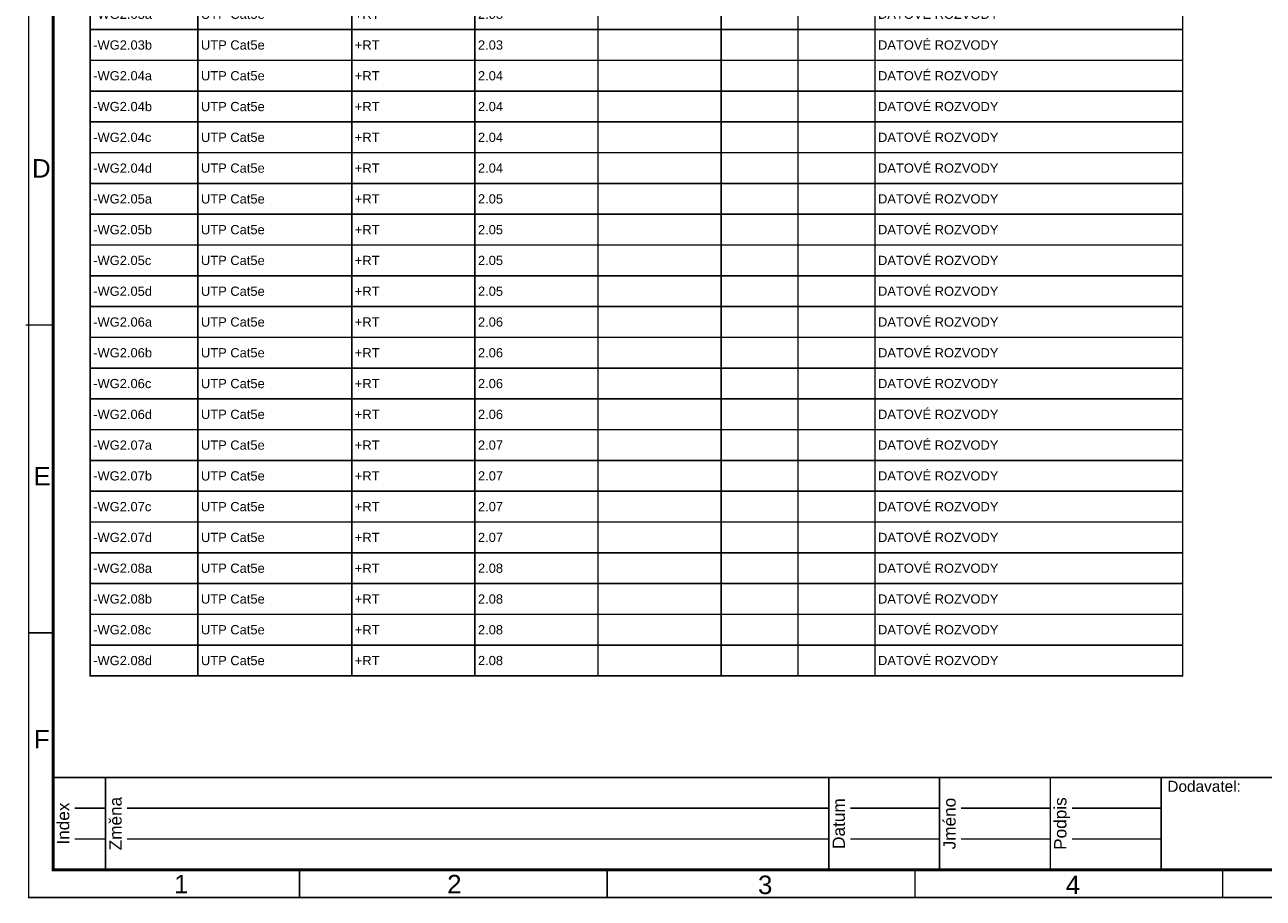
# Model space of a CAD drawing. Extents: x -12025 to 39812, y -28775 to 12.
# Tile 1 of 3: x -62 to 20058, y -28613 to -14422. Entities that reach past the tile are written whole.
import ezdxf
from ezdxf.enums import TextEntityAlignment as Align

# ---------------------------------------------------------------- set-up
doc = ezdxf.new("R2010")
doc.units = 0
doc.header["$MEASUREMENT"] = 0
doc.layers.add('Ramecek', color=7, linetype='Continuous')
doc.layers.add('Zakladni', color=7, linetype='Continuous')
doc.styles.add('Arial', font='txt')

# ---------------------------------------------------------------- blocks, each defined once
blk = doc.blocks.new('(2)')
at = {"color": 7, "linetype": 'Continuous', "const_width": 25}
for points in [[(18000, 0), (0, 0)], [(0, -1500), (0, 0)], [(850, -1500), (850, 0)], [(12600, -1500), (12600, 0)], [(14400, -1500), (14400, 0)], [(16200, -1500), (16200, 0)], [(18000, 0), (18000, -1500)], [(350, -500), (850, -500)], [(1200, -500), (12600, -500)], [(12950, -500), (14400, -500)], [(14750, -500), (16200, -500)], [(16550, -500), (18000, -500)], [(350, -1000), (850, -1000)], [(1200, -1000), (12600, -1000)], [(12950, -1000), (14400, -1000)], [(14750, -1000), (16200, -1000)], [(16550, -1000), (18000, -1000)], [(18000, -1500), (0, -1500)]]:
    blk.add_lwpolyline(points, dxfattribs=at)
at = {"color": 7, "linetype": 'Continuous', "style": 'Arial'}
for s, p in [('Změna', (1111, -750)), ('Datum', (12861, -750)), ('Jméno', (14661, -750)), ('Podpis', (16461, -750)), ('Index', (261, -750))]:
    blk.add_text(s, height=200, rotation=90, dxfattribs=at).set_placement(p, align=Align.CENTER)
blk = doc.blocks.new('Kabelový seznam (24)')
at = {"color": 7, "linetype": 'Continuous', "const_width": 25}
for points in [[(0, 0), (1750, 0), (1750, -500), (0, -500)], [(1750, 0), (4250, 0), (4250, -500), (1750, -500)], [(4250, 0), (6250, 0), (6250, -500), (4250, -500)], [(6250, 0), (8250, 0), (8250, -500), (6250, -500)], [(8250, 0), (10250, 0), (10250, -500), (8250, -500)], [(10250, 0), (11500, 0), (11500, -500), (10250, -500)], [(11500, 0), (12750, 0), (12750, -500), (11500, -500)], [(12750, 0), (17750, 0), (17750, -500), (12750, -500)]]:
    blk.add_lwpolyline(points, close=True, dxfattribs=at)
at = {"color": 7, "linetype": 'Continuous', "style": 'Arial'}
for s, p in [('-WG2.03a', (50, -326)), ('UTP Cat5e', (1800, -326)), ('+RT', (4300, -326)), ('2.03', (6300, -326)), ('DATOVÉ ROZVODY', (12800, -326))]:
    blk.add_text(s, height=150, dxfattribs=at).set_placement(p)
blk = doc.blocks.new('Kabelový seznam (25)')
at = {"color": 7, "linetype": 'Continuous', "const_width": 25}
for points in [[(0, 0), (1750, 0), (1750, -500), (0, -500)], [(1750, 0), (4250, 0), (4250, -500), (1750, -500)], [(4250, 0), (6250, 0), (6250, -500), (4250, -500)], [(6250, 0), (8250, 0), (8250, -500), (6250, -500)], [(8250, 0), (10250, 0), (10250, -500), (8250, -500)], [(10250, 0), (11500, 0), (11500, -500), (10250, -500)], [(11500, 0), (12750, 0), (12750, -500), (11500, -500)], [(12750, 0), (17750, 0), (17750, -500), (12750, -500)]]:
    blk.add_lwpolyline(points, close=True, dxfattribs=at)
at = {"color": 7, "linetype": 'Continuous', "style": 'Arial'}
for s, p in [('-WG2.03b', (50, -326)), ('UTP Cat5e', (1800, -326)), ('+RT', (4300, -326)), ('2.03', (6300, -326)), ('DATOVÉ ROZVODY', (12800, -326))]:
    blk.add_text(s, height=150, dxfattribs=at).set_placement(p)
blk = doc.blocks.new('Kabelový seznam (26)')
at = {"color": 7, "linetype": 'Continuous', "const_width": 25}
for points in [[(0, 0), (1750, 0), (1750, -500), (0, -500)], [(1750, 0), (4250, 0), (4250, -500), (1750, -500)], [(4250, 0), (6250, 0), (6250, -500), (4250, -500)], [(6250, 0), (8250, 0), (8250, -500), (6250, -500)], [(8250, 0), (10250, 0), (10250, -500), (8250, -500)], [(10250, 0), (11500, 0), (11500, -500), (10250, -500)], [(11500, 0), (12750, 0), (12750, -500), (11500, -500)], [(12750, 0), (17750, 0), (17750, -500), (12750, -500)]]:
    blk.add_lwpolyline(points, close=True, dxfattribs=at)
at = {"color": 7, "linetype": 'Continuous', "style": 'Arial'}
for s, p in [('-WG2.04a', (50, -326)), ('UTP Cat5e', (1800, -326)), ('+RT', (4300, -326)), ('2.04', (6300, -326)), ('DATOVÉ ROZVODY', (12800, -326))]:
    blk.add_text(s, height=150, dxfattribs=at).set_placement(p)
blk = doc.blocks.new('Kabelový seznam (27)')
at = {"color": 7, "linetype": 'Continuous', "const_width": 25}
for points in [[(0, 0), (1750, 0), (1750, -500), (0, -500)], [(1750, 0), (4250, 0), (4250, -500), (1750, -500)], [(4250, 0), (6250, 0), (6250, -500), (4250, -500)], [(6250, 0), (8250, 0), (8250, -500), (6250, -500)], [(8250, 0), (10250, 0), (10250, -500), (8250, -500)], [(10250, 0), (11500, 0), (11500, -500), (10250, -500)], [(11500, 0), (12750, 0), (12750, -500), (11500, -500)], [(12750, 0), (17750, 0), (17750, -500), (12750, -500)]]:
    blk.add_lwpolyline(points, close=True, dxfattribs=at)
at = {"color": 7, "linetype": 'Continuous', "style": 'Arial'}
for s, p in [('-WG2.04b', (50, -326)), ('UTP Cat5e', (1800, -326)), ('+RT', (4300, -326)), ('2.04', (6300, -326)), ('DATOVÉ ROZVODY', (12800, -326))]:
    blk.add_text(s, height=150, dxfattribs=at).set_placement(p)
blk = doc.blocks.new('Kabelový seznam (28)')
at = {"color": 7, "linetype": 'Continuous', "const_width": 25}
for points in [[(0, 0), (1750, 0), (1750, -500), (0, -500)], [(1750, 0), (4250, 0), (4250, -500), (1750, -500)], [(4250, 0), (6250, 0), (6250, -500), (4250, -500)], [(6250, 0), (8250, 0), (8250, -500), (6250, -500)], [(8250, 0), (10250, 0), (10250, -500), (8250, -500)], [(10250, 0), (11500, 0), (11500, -500), (10250, -500)], [(11500, 0), (12750, 0), (12750, -500), (11500, -500)], [(12750, 0), (17750, 0), (17750, -500), (12750, -500)]]:
    blk.add_lwpolyline(points, close=True, dxfattribs=at)
at = {"color": 7, "linetype": 'Continuous', "style": 'Arial'}
for s, p in [('-WG2.04c', (50, -326)), ('UTP Cat5e', (1800, -326)), ('+RT', (4300, -326)), ('2.04', (6300, -326)), ('DATOVÉ ROZVODY', (12800, -326))]:
    blk.add_text(s, height=150, dxfattribs=at).set_placement(p)
blk = doc.blocks.new('Kabelový seznam (29)')
at = {"color": 7, "linetype": 'Continuous', "const_width": 25}
for points in [[(0, 0), (1750, 0), (1750, -500), (0, -500)], [(1750, 0), (4250, 0), (4250, -500), (1750, -500)], [(4250, 0), (6250, 0), (6250, -500), (4250, -500)], [(6250, 0), (8250, 0), (8250, -500), (6250, -500)], [(8250, 0), (10250, 0), (10250, -500), (8250, -500)], [(10250, 0), (11500, 0), (11500, -500), (10250, -500)], [(11500, 0), (12750, 0), (12750, -500), (11500, -500)], [(12750, 0), (17750, 0), (17750, -500), (12750, -500)]]:
    blk.add_lwpolyline(points, close=True, dxfattribs=at)
at = {"color": 7, "linetype": 'Continuous', "style": 'Arial'}
for s, p in [('-WG2.04d', (50, -326)), ('UTP Cat5e', (1800, -326)), ('+RT', (4300, -326)), ('2.04', (6300, -326)), ('DATOVÉ ROZVODY', (12800, -326))]:
    blk.add_text(s, height=150, dxfattribs=at).set_placement(p)
blk = doc.blocks.new('Kabelový seznam (30)')
at = {"color": 7, "linetype": 'Continuous', "const_width": 25}
for points in [[(0, 0), (1750, 0), (1750, -500), (0, -500)], [(1750, 0), (4250, 0), (4250, -500), (1750, -500)], [(4250, 0), (6250, 0), (6250, -500), (4250, -500)], [(6250, 0), (8250, 0), (8250, -500), (6250, -500)], [(8250, 0), (10250, 0), (10250, -500), (8250, -500)], [(10250, 0), (11500, 0), (11500, -500), (10250, -500)], [(11500, 0), (12750, 0), (12750, -500), (11500, -500)], [(12750, 0), (17750, 0), (17750, -500), (12750, -500)]]:
    blk.add_lwpolyline(points, close=True, dxfattribs=at)
at = {"color": 7, "linetype": 'Continuous', "style": 'Arial'}
for s, p in [('-WG2.05a', (50, -326)), ('UTP Cat5e', (1800, -326)), ('+RT', (4300, -326)), ('2.05', (6300, -326)), ('DATOVÉ ROZVODY', (12800, -326))]:
    blk.add_text(s, height=150, dxfattribs=at).set_placement(p)
blk = doc.blocks.new('Kabelový seznam (31)')
at = {"color": 7, "linetype": 'Continuous', "const_width": 25}
for points in [[(0, 0), (1750, 0), (1750, -500), (0, -500)], [(1750, 0), (4250, 0), (4250, -500), (1750, -500)], [(4250, 0), (6250, 0), (6250, -500), (4250, -500)], [(6250, 0), (8250, 0), (8250, -500), (6250, -500)], [(8250, 0), (10250, 0), (10250, -500), (8250, -500)], [(10250, 0), (11500, 0), (11500, -500), (10250, -500)], [(11500, 0), (12750, 0), (12750, -500), (11500, -500)], [(12750, 0), (17750, 0), (17750, -500), (12750, -500)]]:
    blk.add_lwpolyline(points, close=True, dxfattribs=at)
at = {"color": 7, "linetype": 'Continuous', "style": 'Arial'}
for s, p in [('-WG2.05b', (50, -326)), ('UTP Cat5e', (1800, -326)), ('+RT', (4300, -326)), ('2.05', (6300, -326)), ('DATOVÉ ROZVODY', (12800, -326))]:
    blk.add_text(s, height=150, dxfattribs=at).set_placement(p)
blk = doc.blocks.new('Kabelový seznam (32)')
at = {"color": 7, "linetype": 'Continuous', "const_width": 25}
for points in [[(0, 0), (1750, 0), (1750, -500), (0, -500)], [(1750, 0), (4250, 0), (4250, -500), (1750, -500)], [(4250, 0), (6250, 0), (6250, -500), (4250, -500)], [(6250, 0), (8250, 0), (8250, -500), (6250, -500)], [(8250, 0), (10250, 0), (10250, -500), (8250, -500)], [(10250, 0), (11500, 0), (11500, -500), (10250, -500)], [(11500, 0), (12750, 0), (12750, -500), (11500, -500)], [(12750, 0), (17750, 0), (17750, -500), (12750, -500)]]:
    blk.add_lwpolyline(points, close=True, dxfattribs=at)
at = {"color": 7, "linetype": 'Continuous', "style": 'Arial'}
for s, p in [('-WG2.05c', (50, -326)), ('UTP Cat5e', (1800, -326)), ('+RT', (4300, -326)), ('2.05', (6300, -326)), ('DATOVÉ ROZVODY', (12800, -326))]:
    blk.add_text(s, height=150, dxfattribs=at).set_placement(p)
blk = doc.blocks.new('Kabelový seznam (33)')
at = {"color": 7, "linetype": 'Continuous', "const_width": 25}
for points in [[(0, 0), (1750, 0), (1750, -500), (0, -500)], [(1750, 0), (4250, 0), (4250, -500), (1750, -500)], [(4250, 0), (6250, 0), (6250, -500), (4250, -500)], [(6250, 0), (8250, 0), (8250, -500), (6250, -500)], [(8250, 0), (10250, 0), (10250, -500), (8250, -500)], [(10250, 0), (11500, 0), (11500, -500), (10250, -500)], [(11500, 0), (12750, 0), (12750, -500), (11500, -500)], [(12750, 0), (17750, 0), (17750, -500), (12750, -500)]]:
    blk.add_lwpolyline(points, close=True, dxfattribs=at)
at = {"color": 7, "linetype": 'Continuous', "style": 'Arial'}
for s, p in [('-WG2.05d', (50, -326)), ('UTP Cat5e', (1800, -326)), ('+RT', (4300, -326)), ('2.05', (6300, -326)), ('DATOVÉ ROZVODY', (12800, -326))]:
    blk.add_text(s, height=150, dxfattribs=at).set_placement(p)
blk = doc.blocks.new('Kabelový seznam (34)')
at = {"color": 7, "linetype": 'Continuous', "const_width": 25}
for points in [[(0, 0), (1750, 0), (1750, -500), (0, -500)], [(1750, 0), (4250, 0), (4250, -500), (1750, -500)], [(4250, 0), (6250, 0), (6250, -500), (4250, -500)], [(6250, 0), (8250, 0), (8250, -500), (6250, -500)], [(8250, 0), (10250, 0), (10250, -500), (8250, -500)], [(10250, 0), (11500, 0), (11500, -500), (10250, -500)], [(11500, 0), (12750, 0), (12750, -500), (11500, -500)], [(12750, 0), (17750, 0), (17750, -500), (12750, -500)]]:
    blk.add_lwpolyline(points, close=True, dxfattribs=at)
at = {"color": 7, "linetype": 'Continuous', "style": 'Arial'}
for s, p in [('-WG2.06a', (50, -326)), ('UTP Cat5e', (1800, -326)), ('+RT', (4300, -326)), ('2.06', (6300, -326)), ('DATOVÉ ROZVODY', (12800, -326))]:
    blk.add_text(s, height=150, dxfattribs=at).set_placement(p)
blk = doc.blocks.new('Kabelový seznam (35)')
at = {"color": 7, "linetype": 'Continuous', "const_width": 25}
for points in [[(0, 0), (1750, 0), (1750, -500), (0, -500)], [(1750, 0), (4250, 0), (4250, -500), (1750, -500)], [(4250, 0), (6250, 0), (6250, -500), (4250, -500)], [(6250, 0), (8250, 0), (8250, -500), (6250, -500)], [(8250, 0), (10250, 0), (10250, -500), (8250, -500)], [(10250, 0), (11500, 0), (11500, -500), (10250, -500)], [(11500, 0), (12750, 0), (12750, -500), (11500, -500)], [(12750, 0), (17750, 0), (17750, -500), (12750, -500)]]:
    blk.add_lwpolyline(points, close=True, dxfattribs=at)
at = {"color": 7, "linetype": 'Continuous', "style": 'Arial'}
for s, p in [('-WG2.06b', (50, -326)), ('UTP Cat5e', (1800, -326)), ('+RT', (4300, -326)), ('2.06', (6300, -326)), ('DATOVÉ ROZVODY', (12800, -326))]:
    blk.add_text(s, height=150, dxfattribs=at).set_placement(p)
blk = doc.blocks.new('Kabelový seznam (36)')
at = {"color": 7, "linetype": 'Continuous', "const_width": 25}
for points in [[(0, 0), (1750, 0), (1750, -500), (0, -500)], [(1750, 0), (4250, 0), (4250, -500), (1750, -500)], [(4250, 0), (6250, 0), (6250, -500), (4250, -500)], [(6250, 0), (8250, 0), (8250, -500), (6250, -500)], [(8250, 0), (10250, 0), (10250, -500), (8250, -500)], [(10250, 0), (11500, 0), (11500, -500), (10250, -500)], [(11500, 0), (12750, 0), (12750, -500), (11500, -500)], [(12750, 0), (17750, 0), (17750, -500), (12750, -500)]]:
    blk.add_lwpolyline(points, close=True, dxfattribs=at)
at = {"color": 7, "linetype": 'Continuous', "style": 'Arial'}
for s, p in [('-WG2.06c', (50, -326)), ('UTP Cat5e', (1800, -326)), ('+RT', (4300, -326)), ('2.06', (6300, -326)), ('DATOVÉ ROZVODY', (12800, -326))]:
    blk.add_text(s, height=150, dxfattribs=at).set_placement(p)
blk = doc.blocks.new('Kabelový seznam (37)')
at = {"color": 7, "linetype": 'Continuous', "const_width": 25}
for points in [[(0, 0), (1750, 0), (1750, -500), (0, -500)], [(1750, 0), (4250, 0), (4250, -500), (1750, -500)], [(4250, 0), (6250, 0), (6250, -500), (4250, -500)], [(6250, 0), (8250, 0), (8250, -500), (6250, -500)], [(8250, 0), (10250, 0), (10250, -500), (8250, -500)], [(10250, 0), (11500, 0), (11500, -500), (10250, -500)], [(11500, 0), (12750, 0), (12750, -500), (11500, -500)], [(12750, 0), (17750, 0), (17750, -500), (12750, -500)]]:
    blk.add_lwpolyline(points, close=True, dxfattribs=at)
at = {"color": 7, "linetype": 'Continuous', "style": 'Arial'}
for s, p in [('-WG2.06d', (50, -326)), ('UTP Cat5e', (1800, -326)), ('+RT', (4300, -326)), ('2.06', (6300, -326)), ('DATOVÉ ROZVODY', (12800, -326))]:
    blk.add_text(s, height=150, dxfattribs=at).set_placement(p)
blk = doc.blocks.new('Kabelový seznam (38)')
at = {"color": 7, "linetype": 'Continuous', "const_width": 25}
for points in [[(0, 0), (1750, 0), (1750, -500), (0, -500)], [(1750, 0), (4250, 0), (4250, -500), (1750, -500)], [(4250, 0), (6250, 0), (6250, -500), (4250, -500)], [(6250, 0), (8250, 0), (8250, -500), (6250, -500)], [(8250, 0), (10250, 0), (10250, -500), (8250, -500)], [(10250, 0), (11500, 0), (11500, -500), (10250, -500)], [(11500, 0), (12750, 0), (12750, -500), (11500, -500)], [(12750, 0), (17750, 0), (17750, -500), (12750, -500)]]:
    blk.add_lwpolyline(points, close=True, dxfattribs=at)
at = {"color": 7, "linetype": 'Continuous', "style": 'Arial'}
for s, p in [('-WG2.07a', (50, -326)), ('UTP Cat5e', (1800, -326)), ('+RT', (4300, -326)), ('2.07', (6300, -326)), ('DATOVÉ ROZVODY', (12800, -326))]:
    blk.add_text(s, height=150, dxfattribs=at).set_placement(p)
blk = doc.blocks.new('Kabelový seznam (39)')
at = {"color": 7, "linetype": 'Continuous', "const_width": 25}
for points in [[(0, 0), (1750, 0), (1750, -500), (0, -500)], [(1750, 0), (4250, 0), (4250, -500), (1750, -500)], [(4250, 0), (6250, 0), (6250, -500), (4250, -500)], [(6250, 0), (8250, 0), (8250, -500), (6250, -500)], [(8250, 0), (10250, 0), (10250, -500), (8250, -500)], [(10250, 0), (11500, 0), (11500, -500), (10250, -500)], [(11500, 0), (12750, 0), (12750, -500), (11500, -500)], [(12750, 0), (17750, 0), (17750, -500), (12750, -500)]]:
    blk.add_lwpolyline(points, close=True, dxfattribs=at)
at = {"color": 7, "linetype": 'Continuous', "style": 'Arial'}
for s, p in [('-WG2.07b', (50, -326)), ('UTP Cat5e', (1800, -326)), ('+RT', (4300, -326)), ('2.07', (6300, -326)), ('DATOVÉ ROZVODY', (12800, -326))]:
    blk.add_text(s, height=150, dxfattribs=at).set_placement(p)
blk = doc.blocks.new('Kabelový seznam (40)')
at = {"color": 7, "linetype": 'Continuous', "const_width": 25}
for points in [[(0, 0), (1750, 0), (1750, -500), (0, -500)], [(1750, 0), (4250, 0), (4250, -500), (1750, -500)], [(4250, 0), (6250, 0), (6250, -500), (4250, -500)], [(6250, 0), (8250, 0), (8250, -500), (6250, -500)], [(8250, 0), (10250, 0), (10250, -500), (8250, -500)], [(10250, 0), (11500, 0), (11500, -500), (10250, -500)], [(11500, 0), (12750, 0), (12750, -500), (11500, -500)], [(12750, 0), (17750, 0), (17750, -500), (12750, -500)]]:
    blk.add_lwpolyline(points, close=True, dxfattribs=at)
at = {"color": 7, "linetype": 'Continuous', "style": 'Arial'}
for s, p in [('-WG2.07c', (50, -326)), ('UTP Cat5e', (1800, -326)), ('+RT', (4300, -326)), ('2.07', (6300, -326)), ('DATOVÉ ROZVODY', (12800, -326))]:
    blk.add_text(s, height=150, dxfattribs=at).set_placement(p)
blk = doc.blocks.new('Kabelový seznam (41)')
at = {"color": 7, "linetype": 'Continuous', "const_width": 25}
for points in [[(0, 0), (1750, 0), (1750, -500), (0, -500)], [(1750, 0), (4250, 0), (4250, -500), (1750, -500)], [(4250, 0), (6250, 0), (6250, -500), (4250, -500)], [(6250, 0), (8250, 0), (8250, -500), (6250, -500)], [(8250, 0), (10250, 0), (10250, -500), (8250, -500)], [(10250, 0), (11500, 0), (11500, -500), (10250, -500)], [(11500, 0), (12750, 0), (12750, -500), (11500, -500)], [(12750, 0), (17750, 0), (17750, -500), (12750, -500)]]:
    blk.add_lwpolyline(points, close=True, dxfattribs=at)
at = {"color": 7, "linetype": 'Continuous', "style": 'Arial'}
for s, p in [('-WG2.07d', (50, -326)), ('UTP Cat5e', (1800, -326)), ('+RT', (4300, -326)), ('2.07', (6300, -326)), ('DATOVÉ ROZVODY', (12800, -326))]:
    blk.add_text(s, height=150, dxfattribs=at).set_placement(p)
blk = doc.blocks.new('Kabelový seznam (42)')
at = {"color": 7, "linetype": 'Continuous', "const_width": 25}
for points in [[(0, 0), (1750, 0), (1750, -500), (0, -500)], [(1750, 0), (4250, 0), (4250, -500), (1750, -500)], [(4250, 0), (6250, 0), (6250, -500), (4250, -500)], [(6250, 0), (8250, 0), (8250, -500), (6250, -500)], [(8250, 0), (10250, 0), (10250, -500), (8250, -500)], [(10250, 0), (11500, 0), (11500, -500), (10250, -500)], [(11500, 0), (12750, 0), (12750, -500), (11500, -500)], [(12750, 0), (17750, 0), (17750, -500), (12750, -500)]]:
    blk.add_lwpolyline(points, close=True, dxfattribs=at)
at = {"color": 7, "linetype": 'Continuous', "style": 'Arial'}
for s, p in [('-WG2.08a', (50, -326)), ('UTP Cat5e', (1800, -326)), ('+RT', (4300, -326)), ('2.08', (6300, -326)), ('DATOVÉ ROZVODY', (12800, -326))]:
    blk.add_text(s, height=150, dxfattribs=at).set_placement(p)
blk = doc.blocks.new('Kabelový seznam (43)')
at = {"color": 7, "linetype": 'Continuous', "const_width": 25}
for points in [[(0, 0), (1750, 0), (1750, -500), (0, -500)], [(1750, 0), (4250, 0), (4250, -500), (1750, -500)], [(4250, 0), (6250, 0), (6250, -500), (4250, -500)], [(6250, 0), (8250, 0), (8250, -500), (6250, -500)], [(8250, 0), (10250, 0), (10250, -500), (8250, -500)], [(10250, 0), (11500, 0), (11500, -500), (10250, -500)], [(11500, 0), (12750, 0), (12750, -500), (11500, -500)], [(12750, 0), (17750, 0), (17750, -500), (12750, -500)]]:
    blk.add_lwpolyline(points, close=True, dxfattribs=at)
at = {"color": 7, "linetype": 'Continuous', "style": 'Arial'}
for s, p in [('-WG2.08b', (50, -326)), ('UTP Cat5e', (1800, -326)), ('+RT', (4300, -326)), ('2.08', (6300, -326)), ('DATOVÉ ROZVODY', (12800, -326))]:
    blk.add_text(s, height=150, dxfattribs=at).set_placement(p)
blk = doc.blocks.new('Kabelový seznam (44)')
at = {"color": 7, "linetype": 'Continuous', "const_width": 25}
for points in [[(0, 0), (1750, 0), (1750, -500), (0, -500)], [(1750, 0), (4250, 0), (4250, -500), (1750, -500)], [(4250, 0), (6250, 0), (6250, -500), (4250, -500)], [(6250, 0), (8250, 0), (8250, -500), (6250, -500)], [(8250, 0), (10250, 0), (10250, -500), (8250, -500)], [(10250, 0), (11500, 0), (11500, -500), (10250, -500)], [(11500, 0), (12750, 0), (12750, -500), (11500, -500)], [(12750, 0), (17750, 0), (17750, -500), (12750, -500)]]:
    blk.add_lwpolyline(points, close=True, dxfattribs=at)
at = {"color": 7, "linetype": 'Continuous', "style": 'Arial'}
for s, p in [('-WG2.08c', (50, -326)), ('UTP Cat5e', (1800, -326)), ('+RT', (4300, -326)), ('2.08', (6300, -326)), ('DATOVÉ ROZVODY', (12800, -326))]:
    blk.add_text(s, height=150, dxfattribs=at).set_placement(p)
blk = doc.blocks.new('Kabelový seznam (45)')
at = {"color": 7, "linetype": 'Continuous', "const_width": 25}
for points in [[(0, 0), (1750, 0), (1750, -500), (0, -500)], [(1750, 0), (4250, 0), (4250, -500), (1750, -500)], [(4250, 0), (6250, 0), (6250, -500), (4250, -500)], [(6250, 0), (8250, 0), (8250, -500), (6250, -500)], [(8250, 0), (10250, 0), (10250, -500), (8250, -500)], [(10250, 0), (11500, 0), (11500, -500), (10250, -500)], [(11500, 0), (12750, 0), (12750, -500), (11500, -500)], [(12750, 0), (17750, 0), (17750, -500), (12750, -500)]]:
    blk.add_lwpolyline(points, close=True, dxfattribs=at)
at = {"color": 7, "linetype": 'Continuous', "style": 'Arial'}
for s, p in [('-WG2.08d', (50, -326)), ('UTP Cat5e', (1800, -326)), ('+RT', (4300, -326)), ('2.08', (6300, -326)), ('DATOVÉ ROZVODY', (12800, -326))]:
    blk.add_text(s, height=150, dxfattribs=at).set_placement(p)

msp = doc.modelspace()

# ---------------------------------------------------------------- linework, layer by layer
at = {"layer": 'Ramecek', "color": 7, "linetype": 'Continuous'}
for points, const_width in [([(0, -28600), (39800, -28600), (39800, 0), (0, 0)], 25), ([(400, -28150), (39400, -28150), (39400, -450), (400, -450)], 50), ([(25900, -26650), (18400, -26650), (18400, -28150), (25900, -28150)], 25)]:
    msp.add_lwpolyline(points, close=True, dxfattribs=dict(at, const_width=const_width))
at = {"layer": 'Ramecek', "color": 7, "linetype": 'Continuous', "const_width": 25}
for points in [[(399, -19300), (-50, -19300)], [(400, -24300), (0, -24300)], [(4400, -28150), (4400, -28594)], [(9400, -28600), (9400, -28156)], [(14400, -28156), (14400, -28600)], [(19400, -28150), (19400, -28594)]]:
    msp.add_lwpolyline(points, dxfattribs=at)

# ---------------------------------------------------------------- block references
at = {"layer": 'Ramecek', "color": 7, "linetype": 'Continuous'}
msp.add_blockref('(2)', (400, -26650), dxfattribs=at)
at = {"layer": 'Zakladni', "color": 7, "linetype": 'Continuous'}
for name, p in [('Kabelový seznam (24)', (1000, -14000)), ('Kabelový seznam (25)', (1000, -14500)), ('Kabelový seznam (26)', (1000, -15000)), ('Kabelový seznam (27)', (1000, -15500)), ('Kabelový seznam (28)', (1000, -16000)), ('Kabelový seznam (29)', (1000, -16500)), ('Kabelový seznam (30)', (1000, -17000)), ('Kabelový seznam (31)', (1000, -17500)), ('Kabelový seznam (32)', (1000, -18000)), ('Kabelový seznam (33)', (1000, -18500)), ('Kabelový seznam (34)', (1000, -19000)), ('Kabelový seznam (35)', (1000, -19500)), ('Kabelový seznam (36)', (1000, -20000)), ('Kabelový seznam (37)', (1000, -20500)), ('Kabelový seznam (38)', (1000, -21000)), ('Kabelový seznam (39)', (1000, -21500)), ('Kabelový seznam (40)', (1000, -22000)), ('Kabelový seznam (41)', (1000, -22500)), ('Kabelový seznam (42)', (1000, -23000)), ('Kabelový seznam (43)', (1000, -23500)), ('Kabelový seznam (44)', (1000, -24000)), ('Kabelový seznam (45)', (1000, -24500))]:
    msp.add_blockref(name, p, dxfattribs=at)

# ---------------------------------------------------------------- texts
at = {"layer": 'Ramecek', "color": 7, "linetype": 'Continuous', "style": 'Arial'}
for s, height, p in [('D', 300, (55, -16905)), ('E', 300, (80, -21905)), ('F', 300, (85, -26180)), ('Dodavatel:', 179, (18500, -26884)), ('1', 300, (2363, -28533)), ('2', 300, (6800, -28533)), ('3', 300, (11850, -28545)), ('4', 300, (16850, -28545))]:
    msp.add_text(s, height=height, dxfattribs=at).set_placement(p)

doc.saveas('drawing.dxf')
